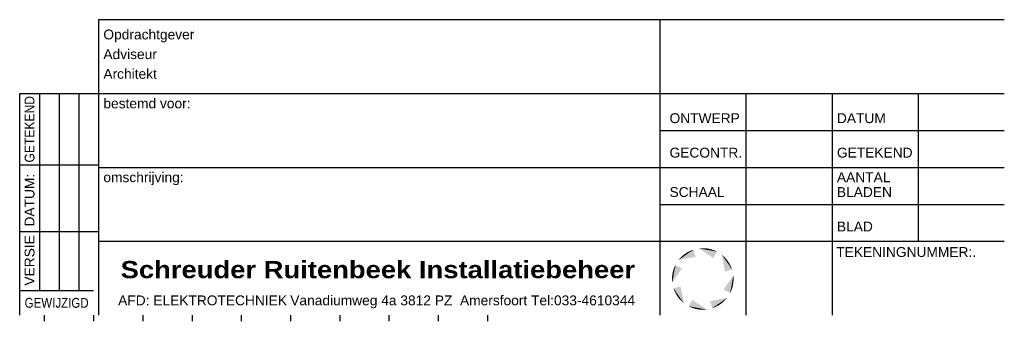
# Model space of a CAD drawing. Header units: millimetres. Extents: x 0 to 200, y 0 to 61.
import ezdxf
from ezdxf.enums import TextEntityAlignment as Align

# ---------------------------------------------------------------- set-up
doc = ezdxf.new("R2010")
doc.units = ezdxf.units.MM
doc.header["$LTSCALE"] = 10
for name, color, linetype in [('BL$4----', 7, 'Continuous'), ('KADER-BLUE', 5, 'Continuous'), ('KADER-GEEL', 2, 'Continuous'), ('KADER-WIT', 7, 'Continuous'), ('KADERVUL', 7, 'Continuous')]:
    doc.layers.add(name, color=color, linetype=linetype)
doc.styles.add('ST-BOLD', font='arialbd.ttf')
doc.styles.add('STABICAD-025', font='ISOCP.SHX', dxfattribs={"height": 125})
doc.styles.add('STABICAD-035', font='ISOCP.SHX', dxfattribs={"height": 175})
doc.styles.add('STABICAD-050', font='ISOCP.SHX', dxfattribs={"height": 250})
doc.styles.get("Standard").update_dxf_attribs({"font": 'arial.ttf'})
doc.styles.add('STEMPEL', font='arial.ttf')

# ---------------------------------------------------------------- blocks, each defined once
blk = doc.blocks.new('Title blocksrib')
at = {"layer": 'KADER-BLUE'}
for points in [[(-10, 69.56), (-194, 69.56), (-194, 9.56)], [(-80, 69.56), (-80, 9.56)], [(-194, 54.56), (-10, 54.56)], [(-194, 39.56), (-10, 39.56)], [(-194, 24.56), (-10, 24.56)]]:
    blk.add_lwpolyline(points, dxfattribs=at)
at = {"layer": 'KADER-BLUE', "color": 7}
blk.add_lwpolyline([(-45, 54.56), (-45, 9.56)], dxfattribs=at)
at = {"layer": 'KADER-GEEL', "color": 7}
for points in [[(-72.01, 23.11), (-72, 23.1), (-71.63, 23.15), (-71.58, 23.04)], [(-71.63, 23.15), (-71.58, 23.04), (-71.4, 23.16), (-71.32, 22.99)], [(-71.4, 23.16), (-71.32, 22.99), (-71.1, 23.16), (-71.05, 22.94)]]:
    blk.add_solid(points, dxfattribs=at)
at = {"layer": 'KADER-WIT'}
for p, q in [((-210, 40.06), (-194, 40.06)), ((-205, 9.56), (-205, 8.31)), ((-195, 9.56), (-195, 8.31)), ((-185, 9.56), (-185, 8.31)), ((-175, 9.56), (-175, 8.31)), ((-165, 9.56), (-165, 8.31)), ((-155, 9.56), (-155, 8.31)), ((-145, 9.56), (-145, 8.31)), ((-135, 9.56), (-135, 8.31)), ((-125, 9.56), (-125, 8.31)), ((-115, 9.56), (-115, 8.31))]:
    blk.add_line(p, q, dxfattribs=at)
for points in [[(-210, 9.56), (-210, 54.56), (-194, 54.56)], [(-206, 54.56), (-206, 14.56)], [(-202, 54.56), (-202, 14.56)], [(-198, 54.56), (-198, 14.56)], [(-62.5, 54.56), (-62.5, 9.56)], [(-27.5, 54.56), (-27.5, 24.56)], [(-80, 47.06), (-10, 47.06)], [(-80, 32.06), (-10, 32.06)], [(-210, 26.56), (-194, 26.56)], [(-210, 14.56), (-195, 14.56)]]:
    blk.add_lwpolyline(points, dxfattribs=at)
for points in [[(-73.17, 22.85), (-72.71, 21.43), (-76.17, 20.76), (-76.16, 20.75)], [(-74.88, 21.99), (-74.71, 21.78), (-74.59, 22.19), (-74.43, 21.97)], [(-74.59, 22.19), (-74.43, 21.97), (-74.41, 22.3), (-74.24, 22.11)], [(-74.41, 22.3), (-74.24, 22.11), (-74.18, 22.43), (-73.97, 22.3)], [(-74.18, 22.43), (-73.97, 22.3), (-73.93, 22.55), (-73.75, 22.45)], [(-73.93, 22.55), (-73.75, 22.45), (-73.69, 22.66), (-73.54, 22.53)], [(-73.69, 22.66), (-73.54, 22.53), (-73.48, 22.74), (-73.32, 22.76)], [(-73.48, 22.74), (-73.32, 22.76), (-73.19, 22.85), (-73.25, 22.74)], [(-68.41, 22.48), (-69.09, 21.14), (-72.01, 23.11), (-72, 23.1)], [(-70.22, 23.08), (-70.25, 22.8), (-69.88, 23.01), (-69.92, 22.75)], [(-69.88, 23.01), (-69.92, 22.75), (-69.67, 22.96), (-69.69, 22.7)], [(-69.67, 22.96), (-69.69, 22.7), (-69.42, 22.89), (-69.36, 22.65)], [(-69.42, 22.89), (-69.36, 22.65), (-69.15, 22.8), (-69.1, 22.6)], [(-69.15, 22.8), (-69.1, 22.6), (-68.91, 22.71), (-68.9, 22.51)], [(-68.91, 22.71), (-68.9, 22.51), (-68.7, 22.62), (-68.58, 22.51)], [(-68.7, 22.62), (-68.58, 22.51), (-68.42, 22.48), (-68.54, 22.45)], [(-76.17, 20.76), (-76.16, 20.75), (-75.93, 21.05), (-75.81, 21.01)], [(-75.93, 21.05), (-75.81, 21.01), (-75.77, 21.22), (-75.6, 21.16)], [(-75.77, 21.22), (-75.6, 21.16), (-75.56, 21.43), (-75.37, 21.32)], [(-75.56, 21.43), (-75.37, 21.32), (-75.42, 21.56), (-75.2, 21.44)], [(-75.42, 21.56), (-75.2, 21.44), (-75.27, 21.69), (-75.04, 21.55)], [(-75.27, 21.69), (-75.04, 21.55), (-75.11, 21.82), (-74.83, 21.69)], [(-75.11, 21.82), (-74.83, 21.69), (-74.88, 21.99), (-74.71, 21.78)], [(-65.3, 18.84), (-66.73, 18.38), (-67.4, 21.84), (-67.4, 21.83)], [(-67.4, 21.84), (-67.4, 21.83), (-67.11, 21.6), (-67.15, 21.48)], [(-67.11, 21.6), (-67.15, 21.48), (-66.94, 21.44), (-66.99, 21.26)], [(-66.94, 21.44), (-66.99, 21.26), (-66.72, 21.22), (-66.84, 21.04)], [(-66.72, 21.22), (-66.84, 21.04), (-66.59, 21.08), (-66.72, 20.86)], [(-66.59, 21.08), (-66.72, 20.86), (-66.46, 20.94), (-66.6, 20.7)], [(-66.46, 20.94), (-66.6, 20.7), (-66.34, 20.78), (-66.46, 20.5)], [(-66.34, 20.78), (-66.46, 20.5), (-66.16, 20.55), (-66.37, 20.37)], [(-66.16, 20.55), (-66.37, 20.37), (-65.97, 20.26), (-66.18, 20.1)], [(-65.97, 20.26), (-66.18, 20.1), (-65.86, 20.08), (-66.04, 19.91)], [(-65.86, 20.08), (-66.04, 19.91), (-65.73, 19.85), (-65.86, 19.64)], [(-76.81, 19.75), (-75.48, 19.07), (-77.45, 16.15), (-77.44, 16.15)], [(-77.41, 17.93), (-77.14, 17.91), (-77.34, 18.27), (-77.08, 18.24)], [(-77.34, 18.27), (-77.08, 18.24), (-77.29, 18.48), (-77.04, 18.47)], [(-77.29, 18.48), (-77.04, 18.47), (-77.22, 18.73), (-76.98, 18.79)], [(-77.22, 18.73), (-76.98, 18.79), (-77.13, 19), (-76.93, 19.05)], [(-77.13, 19), (-76.93, 19.05), (-77.04, 19.25), (-76.84, 19.26)], [(-77.04, 19.25), (-76.84, 19.26), (-76.95, 19.45), (-76.84, 19.58)], [(-76.95, 19.45), (-76.84, 19.58), (-76.81, 19.73), (-76.79, 19.62)], [(-65.73, 19.85), (-65.86, 19.64), (-65.6, 19.59), (-65.7, 19.42)], [(-65.6, 19.59), (-65.7, 19.42), (-65.49, 19.36), (-65.62, 19.21)], [(-65.49, 19.36), (-65.62, 19.21), (-65.41, 19.15), (-65.4, 18.98)], [(-65.41, 19.15), (-65.4, 18.98), (-65.31, 18.85), (-65.41, 18.92)], [(-77.49, 17.06), (-77.28, 17.11), (-77.48, 17.25), (-77.24, 17.32)], [(-77.49, 16.75), (-77.33, 16.84), (-77.49, 17.06), (-77.28, 17.11)], [(-77.48, 16.52), (-77.37, 16.57), (-77.49, 16.75), (-77.33, 16.84)], [(-77.48, 17.25), (-77.24, 17.32), (-77.47, 17.44), (-77.21, 17.51)], [(-77.45, 16.15), (-77.44, 16.15), (-77.48, 16.52), (-77.37, 16.57)], [(-77.47, 17.44), (-77.21, 17.51), (-77.45, 17.64), (-77.16, 17.76)], [(-77.45, 17.64), (-77.16, 17.76), (-77.41, 17.93), (-77.14, 17.91)], [(-65.67, 14.07), (-67.01, 14.75), (-65.04, 17.67), (-65.05, 17.67)], [(-65.04, 16.18), (-65.32, 16.06), (-65.08, 15.89), (-65.35, 15.91)], [(-65.02, 16.38), (-65.28, 16.31), (-65.04, 16.18), (-65.32, 16.06)], [(-65, 16.57), (-65.25, 16.5), (-65.02, 16.38), (-65.28, 16.31)], [(-65, 16.76), (-65.21, 16.71), (-65, 16.57), (-65.25, 16.5)], [(-65, 17.07), (-65.16, 16.98), (-65, 16.76), (-65.21, 16.71)], [(-65.01, 17.3), (-65.12, 17.25), (-65, 17.07), (-65.16, 16.98)], [(-65.04, 17.67), (-65.05, 17.67), (-65.01, 17.3), (-65.12, 17.25)], [(-77.19, 14.98), (-75.76, 15.44), (-75.09, 11.98), (-75.08, 11.99)], [(-77.08, 14.67), (-77.09, 14.84), (-77.18, 14.97), (-77.08, 14.9)], [(-77, 14.46), (-76.86, 14.61), (-77.08, 14.67), (-77.09, 14.84)], [(-76.89, 14.23), (-76.78, 14.4), (-77, 14.46), (-76.86, 14.61)], [(-76.76, 13.97), (-76.63, 14.18), (-76.89, 14.23), (-76.78, 14.4)], [(-76.63, 13.74), (-76.44, 13.91), (-76.76, 13.97), (-76.63, 14.18)], [(-65.53, 14.37), (-65.64, 14.24), (-65.67, 14.09), (-65.7, 14.2)], [(-65.35, 14.82), (-65.55, 14.77), (-65.45, 14.57), (-65.64, 14.56)], [(-65.45, 14.57), (-65.64, 14.56), (-65.53, 14.37), (-65.64, 14.24)], [(-65.27, 15.09), (-65.51, 15.03), (-65.35, 14.82), (-65.55, 14.77)], [(-65.19, 15.34), (-65.45, 15.35), (-65.27, 15.09), (-65.51, 15.03)], [(-65.14, 15.55), (-65.41, 15.58), (-65.19, 15.34), (-65.45, 15.35)], [(-65.08, 15.89), (-65.35, 15.91), (-65.14, 15.55), (-65.41, 15.58)], [(-76.52, 13.56), (-76.31, 13.72), (-76.63, 13.74), (-76.44, 13.91)], [(-76.33, 13.27), (-76.12, 13.45), (-76.52, 13.56), (-76.31, 13.72)], [(-76.15, 13.04), (-76.03, 13.32), (-76.33, 13.27), (-76.12, 13.45)], [(-76.02, 12.88), (-75.89, 13.12), (-76.15, 13.04), (-76.03, 13.32)], [(-75.9, 12.74), (-75.77, 12.96), (-76.02, 12.88), (-75.89, 13.12)], [(-75.77, 12.6), (-75.65, 12.78), (-75.9, 12.74), (-75.77, 12.96)], [(-75.55, 12.38), (-75.49, 12.56), (-75.77, 12.6), (-75.65, 12.78)], [(-75.38, 12.22), (-75.34, 12.34), (-75.55, 12.38), (-75.49, 12.56)], [(-75.09, 11.98), (-75.08, 11.99), (-75.38, 12.22), (-75.34, 12.34)], [(-74.08, 11.34), (-73.4, 12.68), (-70.48, 10.71), (-70.48, 10.72)], [(-69.31, 10.97), (-69.78, 12.39), (-66.32, 13.06), (-66.33, 13.07)], [(-67.61, 11.83), (-67.78, 12.04), (-67.89, 11.63), (-68.06, 11.85)], [(-67.37, 12), (-67.66, 12.13), (-67.61, 11.83), (-67.78, 12.04)], [(-67.22, 12.13), (-67.45, 12.27), (-67.37, 12), (-67.66, 12.13)], [(-67.07, 12.26), (-67.29, 12.38), (-67.22, 12.13), (-67.45, 12.27)], [(-66.93, 12.39), (-67.12, 12.5), (-67.07, 12.26), (-67.29, 12.38)], [(-66.72, 12.6), (-66.89, 12.66), (-66.93, 12.39), (-67.12, 12.5)], [(-66.56, 12.77), (-66.67, 12.81), (-66.72, 12.6), (-66.89, 12.66)], [(-66.32, 13.06), (-66.33, 13.07), (-66.56, 12.77), (-66.67, 12.81)], [(-73.78, 11.2), (-73.91, 11.31), (-74.07, 11.34), (-73.95, 11.37)], [(-73.58, 11.11), (-73.59, 11.31), (-73.78, 11.2), (-73.91, 11.31)], [(-73.34, 11.02), (-73.39, 11.22), (-73.58, 11.11), (-73.59, 11.31)], [(-73.07, 10.93), (-73.12, 11.17), (-73.34, 11.02), (-73.39, 11.22)], [(-72.81, 10.86), (-72.8, 11.12), (-73.07, 10.93), (-73.12, 11.17)], [(-72.61, 10.81), (-72.57, 11.07), (-72.81, 10.86), (-72.8, 11.12)], [(-72.27, 10.74), (-72.24, 11.02), (-72.61, 10.81), (-72.57, 11.07)], [(-71.98, 10.7), (-72.09, 10.99), (-72.27, 10.74), (-72.24, 11.02)], [(-71.78, 10.68), (-71.84, 10.95), (-71.98, 10.7), (-72.09, 10.99)], [(-71.58, 10.67), (-71.65, 10.91), (-71.78, 10.68), (-71.84, 10.95)], [(-71.39, 10.66), (-71.44, 10.88), (-71.58, 10.67), (-71.65, 10.91)], [(-71.09, 10.66), (-71.17, 10.83), (-71.39, 10.66), (-71.44, 10.88)], [(-70.86, 10.67), (-70.91, 10.78), (-71.09, 10.66), (-71.17, 10.83)], [(-70.48, 10.71), (-70.48, 10.72), (-70.86, 10.67), (-70.91, 10.78)], [(-69, 11.08), (-69.17, 11.06), (-69.3, 10.97), (-69.24, 11.08)], [(-68.8, 11.16), (-68.95, 11.29), (-69, 11.08), (-69.17, 11.06)], [(-68.56, 11.27), (-68.73, 11.37), (-68.8, 11.16), (-68.95, 11.29)], [(-68.31, 11.39), (-68.52, 11.52), (-68.56, 11.27), (-68.73, 11.37)], [(-68.08, 11.52), (-68.25, 11.71), (-68.31, 11.39), (-68.52, 11.52)], [(-67.89, 11.63), (-68.06, 11.85), (-68.08, 11.52), (-68.25, 11.71)]]:
    blk.add_solid(points, dxfattribs=at)
at = {"layer": 'KADER-WIT', "color": 7}
for points in [[(-71.1, 23.16), (-71.05, 22.94), (-70.91, 23.15), (-70.84, 22.91)], [(-70.91, 23.15), (-70.84, 22.91), (-70.71, 23.14), (-70.64, 22.87)], [(-70.71, 23.14), (-70.64, 22.87), (-70.51, 23.12), (-70.4, 22.83)], [(-70.51, 23.12), (-70.4, 22.83), (-70.22, 23.08), (-70.25, 22.8)]]:
    blk.add_solid(points, dxfattribs=at)
for tag, p in [('MOD_INITIALS_A', (-202.59, 40.87)), ('MOD_INITIALS_B', (-199.17, 40.87)), ('MOD_INITIALS_C', (-195.25, 40.87)), ('MOD_DATE_A', (-202.59, 26.77)), ('MOD_DATE_B', (-199.17, 26.77)), ('MOD_DATE_C', (-195.25, 26.77)), ('MOD_CODE_A', (-202.59, 15.32)), ('MOD_CODE_B', (-199.17, 15.32)), ('MOD_CODE_C', (-195.25, 15.32))]:
    blk.add_attdef(tag, p, '', height=2.5, rotation=90)
at = {"color": 7}
for tag, p in [('PR_CUSTOM1', (-169.42, 65.05)), ('PR_CUSTOM2', (-169.42, 61.28)), ('PR_CUSTOM3', (-169.42, 57.51))]:
    blk.add_attdef(tag, p, '', height=2.5, dxfattribs=at)
at = {"color": 7, "linetype": 'Continuous'}
for tag, height, style, p in [('DW_DATE', 2.5, 'STABICAD-025', (-25.18, 50.19)), ('PR_DESCRIPTION', 3.5, 'STABICAD-035', (-174.33, 47.82)), ('DW_INITIALS', 2.5, 'STABICAD-025', (-24.91, 42.78)), ('DW_DESCRIPTION', 2.5, 'STABICAD-025', (-174.56, 35.95)), ('DW_SCALE', 2.5, 'STABICAD-025', (-59.89, 35.41)), ('DW_DESCRIPTION2', 2.5, 'STABICAD-025', (-174.56, 31.85)), ('DW_PAPERSIZE', 5, 'STABICAD-050', (-58.3, 16.73))]:
    blk.add_attdef(tag, text='', height=height, dxfattribs=dict(at, style=style)).set_placement(p, align=Align.MIDDLE_LEFT)
blk.add_attdef('DW_CUSTOM2', (-25.43, 26.93), '', height=2.5)
at = {"color": 7, "linetype": 'Continuous', "style": 'STABICAD-025'}
blk.add_attdef('DW_NAME', text='', height=5, dxfattribs=at).set_placement((-12.56, 14.17), align=Align.RIGHT)
at = {"layer": 'KADER-WIT', "style": 'STEMPEL'}
for s, p in [('Opdrachtgever', (-193, 65.56)), ('Adviseur', (-193, 61.56)), ('Architekt', (-193, 57.56)), ('bestemd voor:', (-193, 51.56)), ('ONTWERP', (-78, 48.56)), ('DATUM', (-44, 48.56)), ('GECONTR.', (-78, 41.56)), ('GETEKEND', (-44, 41.56)), ('omschrijving:', (-193, 36.56)), ('AANTAL', (-44, 36.56)), ('SCHAAL', (-78, 33.56)), ('BLADEN', (-44, 33.56)), ('BLAD', (-44, 26.56)), ('TEKENINGNUMMER:.', (-44.13, 21.38)), ('AFD: ELEKTROTECHNIEK', (-190, 11.56))]:
    blk.add_text(s, height=2, dxfattribs=at).set_placement(p)
at = {"layer": 'KADER-WIT', "style": 'STEMPEL', "width": 0.878351}
blk.add_text('GETEKEND', height=2, rotation=90, dxfattribs=at).set_placement((-207, 40.56), (-207, 54.06), align=Align.FIT)
at = {"layer": 'KADER-WIT', "style": 'STEMPEL'}
for s, p in [('DATUM:', (-207, 27.56)), ('VERSIE', (-207, 15.56))]:
    blk.add_text(s, height=2, rotation=90, dxfattribs=at).set_placement(p)
at = {"layer": 'KADER-WIT'}
for s, height, style, width, p, p2 in [('Schreuder Ruitenbeek Installatiebeheer', 3.5, 'ST-BOLD', 1.137016, (-189.5, 17.06), (-85, 17.06)), ('GEWIJZIGD', 2, 'STEMPEL', 0.837567, (-209, 11.06), (-196, 11.06))]:
    blk.add_text(s, height=height, dxfattribs=dict(at, style=style, width=width)).set_placement(p, p2, align=Align.FIT)
at = {"layer": 'KADER-WIT', "style": 'STEMPEL'}
blk.add_text('Vanadiumweg 4a 3812 PZ  Amersfoort Tel:033-4610344', height=2, dxfattribs=at).set_placement((-85, 11.56), align=Align.RIGHT)
at = {"layer": 'KADER-WIT', "color": 7, "style": 'ST-BOLD', "width": 1.215468}
blk.add_attdef('REVISIE', text='', height=10, dxfattribs=at).set_placement((-78.5, 56.56), (-11.5, 56.56), align=Align.FIT)
at = {"layer": 'KADER-WIT', "style": 'STEMPEL'}
blk.add_attdef('-', text='', height=2, dxfattribs=at).set_placement((-19, 33.56), align=Align.CENTER)
at = {"layer": 'KADERVUL', "style": 'STEMPEL'}
for p in [(-203, 47.56), (-199, 47.56), (-195, 47.56), (-203, 33.06), (-199, 33.06), (-195, 33.06), (-203, 20.56), (-199, 20.56), (-195, 20.56)]:
    blk.add_attdef('-', text='', height=2, rotation=90, dxfattribs=at).set_placement(p, align=Align.CENTER)

msp = doc.modelspace()

# ---------------------------------------------------------------- block references
at = {"layer": 'BL$4----'}
msp.add_blockref('Title blocksrib', (210, -8.31), dxfattribs=at)

doc.saveas('drawing.dxf')
